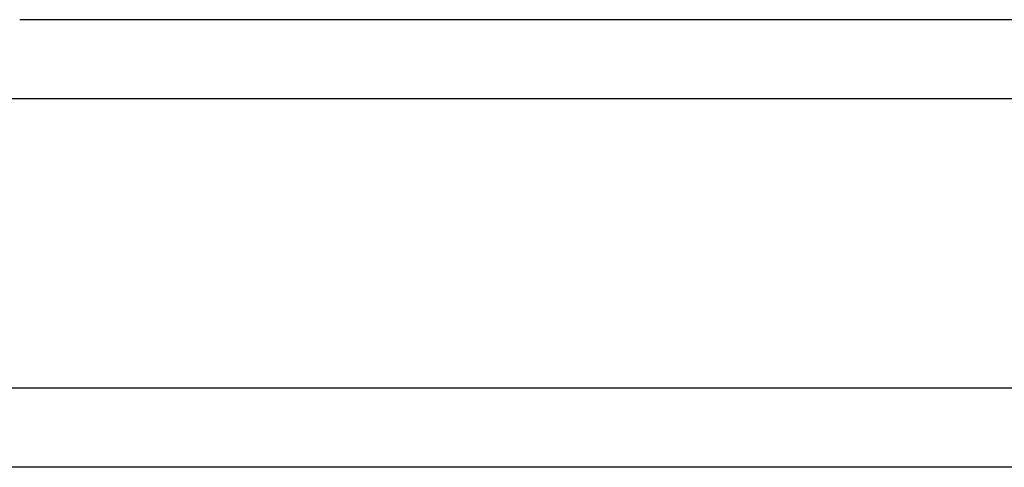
# Model space of a CAD drawing. Header units: millimetres. Extents: x 467 to 831, y 501 to 636.
# Tile 5 of 51: x 703.62 to 722.33, y 524.06 to 532.56. Entities that reach past the tile are written whole.
import ezdxf

# ---------------------------------------------------------------- set-up
doc = ezdxf.new("R2010")
doc.units = ezdxf.units.MM
doc.layers.add('2', color=7, linetype='CONTINUOUS')

msp = doc.modelspace()

# ---------------------------------------------------------------- linework, layer by layer
at = {"layer": '2', "color": 0, "linetype": 'Continuous'}
for p, q in [((772.922, 532.556), (703.622, 532.556)), ((703.701, 531.056), (693.122, 531.056))]:
    msp.add_line(p, q, dxfattribs=at)
for points in [[(772.922, 531.056), (703.622, 531.056)], [(830.772, 525.556), (641.695, 525.556)], [(830.772, 524.056), (598.272, 524.056)]]:
    msp.add_open_spline(points, degree=1, dxfattribs=at)

doc.saveas('drawing.dxf')
